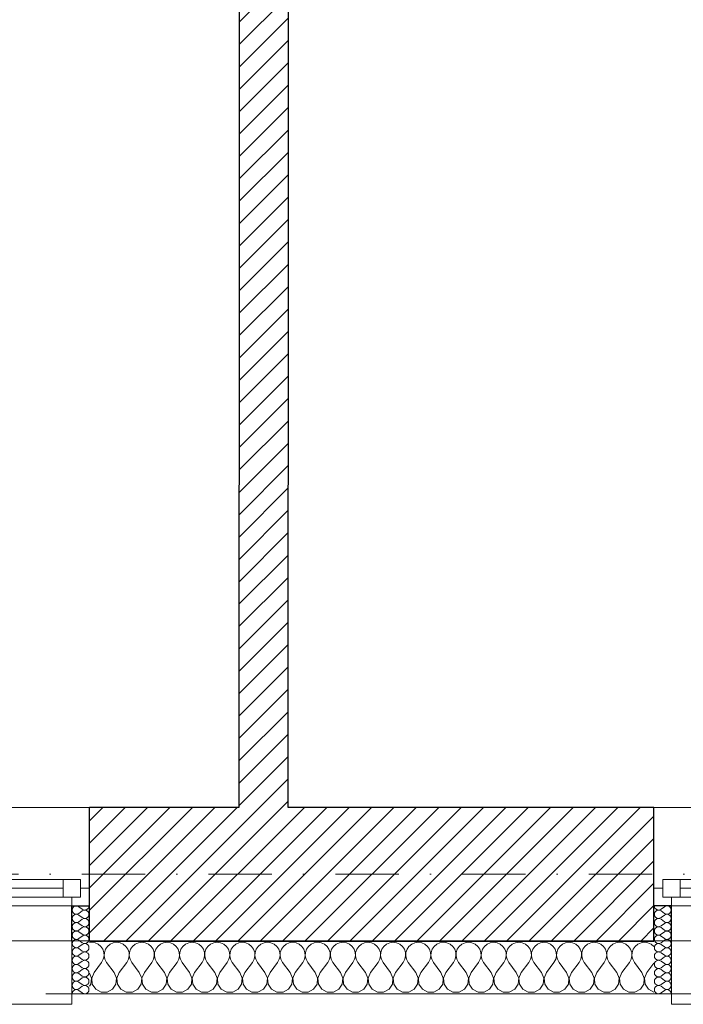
# Model space of a CAD drawing. Header units: millimetres. Extents: x -140780 to 266886, y -104422 to 233759.
# Tile 49 of 104: x 211581 to 213467, y 106825 to 109626. Entities that reach past the tile are written whole.
import ezdxf

# ---------------------------------------------------------------- set-up
doc = ezdxf.new("R2010")
doc.units = ezdxf.units.MM
doc.header["$MEASUREMENT"] = 0
doc.linetypes.add('Kropki i Kreski', pattern=[360, 180, -90, 0, -90])
doc.linetypes.add('Przerywana', pattern=[240, 120, -120])
for name, color, linetype in [('Konstrukcja - Siatki mod', 7, 'Continuous'), ('KR_INW', 7, 'Continuous'), ('NAPIS_SODON', 7, 'Continuous'), ('Okna ArchiCADa', 7, 'Continuous')]:
    doc.layers.add(name, color=color, linetype=linetype)
doc.layers.add('Konstrukcja - Siatki mod_Nr_pióra__48', color=7, linetype='Continuous', lineweight=15, true_color=0xa80f02)
doc.layers.add('KR_INW_Nr_pióra__102', color=7, linetype='Continuous', lineweight=5, true_color=0xcccccc)
for name, color, linetype, lineweight in [('KR_INW_Nr_pióra__101', 252, 'Continuous', 5), ('KR_INW_Nr_pióra__27', 7, 'Continuous', 25), ('KR_INW_Nr_pióra__47', 7, 'Continuous', 15), ('NAPIS_SODON_Nr_pióra__1', 7, 'Continuous', 13), ('Okna ArchiCADa_Nr_pióra__1', 7, 'Continuous', 13), ('Okna ArchiCADa_Nr_pióra__27', 7, 'Continuous', 25)]:
    doc.layers.add(name, color=color, linetype=linetype, lineweight=lineweight)
pattern_1 = [(45, (0, 0), (-31.819804, 31.819804), [])]

# ---------------------------------------------------------------- blocks, each defined once
blk = doc.blocks.new('Strop_1', base_point=(179225, 121523.3))
at = {"layer": 'NAPIS_SODON_Nr_pióra__1', "linetype": 'Continuous', "flags": 128}
blk.add_lwpolyline([(179225, 121523.3), (179225.9, 107003.8), (250898.3, 107008.3), (250897.4, 121527.8)], close=True, dxfattribs=at)
blk = doc.blocks.new('*X165')
at = {"layer": 'KR_INW_Nr_pióra__102', "linetype": 'Continuous'}
for p, q in [((211785.7, 107001.6), (211779.6, 107000.7)), ((211795.5, 107000.2), (211785.7, 107001.6)), ((211804.5, 106996.2), (211795.5, 107000.2)), ((211812.1, 106989.9), (211804.5, 106996.2)), ((211817.7, 106981.8), (211812.1, 106989.9)), ((211830.8, 106989.9), (211825.2, 106981.8)), ((211838.4, 106996.2), (211830.8, 106989.9)), ((211847.4, 107000.2), (211838.4, 106996.2)), ((211857.1, 107001.6), (211847.4, 107000.2)), ((211866.9, 107000.2), (211857.1, 107001.6)), ((211875.9, 106996.2), (211866.9, 107000.2)), ((211883.5, 106989.9), (211875.9, 106996.2)), ((211889.1, 106981.8), (211883.5, 106989.9)), ((211902.2, 106989.9), (211896.6, 106981.8)), ((211909.8, 106996.2), (211902.2, 106989.9)), ((211918.8, 107000.2), (211909.8, 106996.2)), ((211928.6, 107001.6), (211918.8, 107000.2)), ((211938.3, 107000.2), (211928.6, 107001.6)), ((211947.3, 106996.2), (211938.3, 107000.2)), ((211954.9, 106989.9), (211947.3, 106996.2)), ((211960.5, 106981.8), (211954.9, 106989.9)), ((211973.6, 106989.9), (211968.1, 106981.8)), ((211981.2, 106996.2), (211973.6, 106989.9)), ((211990.2, 107000.2), (211981.2, 106996.2)), ((212000, 107001.6), (211990.2, 107000.2)), ((212009.8, 107000.2), (212000, 107001.6)), ((212018.8, 106996.2), (212009.8, 107000.2)), ((212026.4, 106989.9), (212018.8, 106996.2)), ((212031.9, 106981.8), (212026.4, 106989.9)), ((212045.1, 106989.9), (212039.5, 106981.8)), ((212052.7, 106996.2), (212045.1, 106989.9)), ((212061.7, 107000.2), (212052.7, 106996.2)), ((212071.4, 107001.6), (212061.7, 107000.2)), ((212081.2, 107000.2), (212071.4, 107001.6)), ((212090.2, 106996.2), (212081.2, 107000.2)), ((212097.8, 106989.9), (212090.2, 106996.2)), ((212103.4, 106981.8), (212097.8, 106989.9)), ((212116.5, 106989.9), (212110.9, 106981.8)), ((212124.1, 106996.2), (212116.5, 106989.9)), ((212133.1, 107000.2), (212124.1, 106996.2)), ((212142.9, 107001.6), (212133.1, 107000.2)), ((212152.6, 107000.2), (212142.9, 107001.6)), ((212161.6, 106996.2), (212152.6, 107000.2)), ((212169.2, 106989.9), (212161.6, 106996.2)), ((212174.8, 106981.8), (212169.2, 106989.9)), ((212187.9, 106989.9), (212182.3, 106981.8)), ((212195.5, 106996.2), (212187.9, 106989.9)), ((212204.5, 107000.2), (212195.5, 106996.2)), ((212214.3, 107001.6), (212204.5, 107000.2)), ((212224, 107000.2), (212214.3, 107001.6)), ((212233.1, 106996.2), (212224, 107000.2)), ((212240.6, 106989.9), (212233.1, 106996.2)), ((212246.2, 106981.8), (212240.6, 106989.9)), ((212259.4, 106989.9), (212253.8, 106981.8)), ((212266.9, 106996.2), (212259.4, 106989.9)), ((212276, 107000.2), (212266.9, 106996.2)), ((212285.7, 107001.6), (212276, 107000.2)), ((212295.5, 107000.2), (212285.7, 107001.6)), ((212304.5, 106996.2), (212295.5, 107000.2)), ((212312.1, 106989.9), (212304.5, 106996.2)), ((212317.7, 106981.8), (212312.1, 106989.9)), ((212330.8, 106989.9), (212325.2, 106981.8)), ((212338.4, 106996.2), (212330.8, 106989.9)), ((212347.4, 107000.2), (212338.4, 106996.2)), ((212357.1, 107001.6), (212347.4, 107000.2)), ((212366.9, 107000.2), (212357.1, 107001.6)), ((212375.9, 106996.2), (212366.9, 107000.2)), ((212383.5, 106989.9), (212375.9, 106996.2)), ((212389.1, 106981.8), (212383.5, 106989.9)), ((212402.2, 106989.9), (212396.6, 106981.8)), ((212409.8, 106996.2), (212402.2, 106989.9)), ((212418.8, 107000.2), (212409.8, 106996.2)), ((212428.6, 107001.6), (212418.8, 107000.2)), ((212438.3, 107000.2), (212428.6, 107001.6)), ((212447.3, 106996.2), (212438.3, 107000.2)), ((212454.9, 106989.9), (212447.3, 106996.2)), ((212460.5, 106981.8), (212454.9, 106989.9)), ((212473.6, 106989.9), (212468.1, 106981.8)), ((212481.2, 106996.2), (212473.6, 106989.9)), ((212490.2, 107000.2), (212481.2, 106996.2)), ((212500, 107001.6), (212490.2, 107000.2)), ((212509.8, 107000.2), (212500, 107001.6)), ((212518.8, 106996.2), (212509.8, 107000.2)), ((212526.4, 106989.9), (212518.8, 106996.2)), ((212531.9, 106981.8), (212526.4, 106989.9)), ((212545.1, 106989.9), (212539.5, 106981.8)), ((212552.7, 106996.2), (212545.1, 106989.9)), ((212561.7, 107000.2), (212552.7, 106996.2)), ((212571.4, 107001.6), (212561.7, 107000.2)), ((212581.2, 107000.2), (212571.4, 107001.6)), ((212590.2, 106996.2), (212581.2, 107000.2)), ((212597.8, 106989.9), (212590.2, 106996.2)), ((212603.4, 106981.8), (212597.8, 106989.9)), ((212616.5, 106989.9), (212610.9, 106981.8)), ((212624.1, 106996.2), (212616.5, 106989.9)), ((212633.1, 107000.2), (212624.1, 106996.2)), ((212642.9, 107001.6), (212633.1, 107000.2)), ((212652.6, 107000.2), (212642.9, 107001.6)), ((212661.6, 106996.2), (212652.6, 107000.2)), ((212669.2, 106989.9), (212661.6, 106996.2)), ((212674.8, 106981.8), (212669.2, 106989.9)), ((212687.9, 106989.9), (212682.3, 106981.8)), ((212695.5, 106996.2), (212687.9, 106989.9)), ((212704.5, 107000.2), (212695.5, 106996.2)), ((212714.3, 107001.6), (212704.5, 107000.2)), ((212724, 107000.2), (212714.3, 107001.6)), ((212733.1, 106996.2), (212724, 107000.2)), ((212740.6, 106989.9), (212733.1, 106996.2)), ((212746.2, 106981.8), (212740.6, 106989.9)), ((212759.4, 106989.9), (212753.8, 106981.8)), ((212766.9, 106996.2), (212759.4, 106989.9)), ((212776, 107000.2), (212766.9, 106996.2)), ((212785.7, 107001.6), (212776, 107000.2)), ((212795.5, 107000.2), (212785.7, 107001.6)), ((212804.5, 106996.2), (212795.5, 107000.2)), ((212812.1, 106989.9), (212804.5, 106996.2)), ((212817.7, 106981.8), (212812.1, 106989.9)), ((212830.8, 106989.9), (212825.2, 106981.8)), ((212838.4, 106996.2), (212830.8, 106989.9)), ((212847.4, 107000.2), (212838.4, 106996.2)), ((212857.1, 107001.6), (212847.4, 107000.2)), ((212866.9, 107000.2), (212857.1, 107001.6)), ((212875.9, 106996.2), (212866.9, 107000.2)), ((212883.5, 106989.9), (212875.9, 106996.2)), ((212889.1, 106981.8), (212883.5, 106989.9)), ((212902.2, 106989.9), (212896.6, 106981.8)), ((212909.8, 106996.2), (212902.2, 106989.9)), ((212918.8, 107000.2), (212909.8, 106996.2)), ((212928.6, 107001.6), (212918.8, 107000.2)), ((212938.3, 107000.2), (212928.6, 107001.6)), ((212947.3, 106996.2), (212938.3, 107000.2)), ((212954.9, 106989.9), (212947.3, 106996.2)), ((212960.5, 106981.8), (212954.9, 106989.9)), ((212973.6, 106989.9), (212968.1, 106981.8)), ((212981.2, 106996.2), (212973.6, 106989.9)), ((212990.2, 107000.2), (212981.2, 106996.2)), ((213000, 107001.6), (212990.2, 107000.2)), ((213009.8, 107000.2), (213000, 107001.6)), ((213018.8, 106996.2), (213009.8, 107000.2)), ((213026.4, 106989.9), (213018.8, 106996.2)), ((213031.9, 106981.8), (213026.4, 106989.9)), ((213045.1, 106989.9), (213039.5, 106981.8)), ((213052.7, 106996.2), (213045.1, 106989.9)), ((213061.7, 107000.2), (213052.7, 106996.2)), ((213071.4, 107001.6), (213061.7, 107000.2)), ((213081.2, 107000.2), (213071.4, 107001.6)), ((213090.2, 106996.2), (213081.2, 107000.2)), ((213097.8, 106989.9), (213090.2, 106996.2)), ((213103.4, 106981.8), (213097.8, 106989.9)), ((213116.5, 106989.9), (213110.9, 106981.8)), ((213124.1, 106996.2), (213116.5, 106989.9)), ((213133.1, 107000.2), (213124.1, 106996.2)), ((213142.9, 107001.6), (213133.1, 107000.2)), ((213152.6, 107000.2), (213142.9, 107001.6)), ((213161.6, 106996.2), (213152.6, 107000.2)), ((213169.2, 106989.9), (213161.6, 106996.2)), ((213174.8, 106981.8), (213169.2, 106989.9)), ((213187.9, 106989.9), (213182.3, 106981.8)), ((213195.5, 106996.2), (213187.9, 106989.9)), ((213204.5, 107000.2), (213195.5, 106996.2)), ((213214.3, 107001.6), (213204.5, 107000.2)), ((213224, 107000.2), (213214.3, 107001.6)), ((213233.1, 106996.2), (213224, 107000.2)), ((213240.6, 106989.9), (213233.1, 106996.2)), ((213246.2, 106981.8), (213240.6, 106989.9)), ((213259.4, 106989.9), (213253.8, 106981.8)), ((213266.9, 106996.2), (213259.4, 106989.9)), ((213276, 107000.2), (213266.9, 106996.2)), ((213285.7, 107001.6), (213276, 107000.2)), ((213295.5, 107000.2), (213285.7, 107001.6)), ((213304.5, 106996.2), (213295.5, 107000.2)), ((213312.1, 106989.9), (213304.5, 106996.2)), ((213317.7, 106981.8), (213312.1, 106989.9)), ((213330.8, 106989.9), (213325.2, 106981.8)), ((213338.4, 106996.2), (213330.8, 106989.9)), ((213347.4, 107000.2), (213338.4, 106996.2)), ((213357.1, 107001.6), (213347.4, 107000.2)), ((213366.9, 107000.2), (213357.1, 107001.6)), ((213375.9, 106996.2), (213366.9, 107000.2)), ((213383.5, 106989.9), (213375.9, 106996.2)), ((213384, 106989.3), (213383.5, 106989.9)), ((211820.8, 106972.5), (211817.7, 106981.8)), ((211819.1, 106953.1), (211821.3, 106962.6)), ((211821.3, 106962.6), (211820.8, 106972.5)), ((211822.1, 106972.5), (211821.6, 106962.6)), ((211821.6, 106962.6), (211823.8, 106953.1)), ((211825.2, 106981.8), (211822.1, 106972.5)), ((211892.2, 106972.5), (211889.1, 106981.8)), ((211890.5, 106953.1), (211892.7, 106962.6)), ((211892.7, 106962.6), (211892.2, 106972.5)), ((211893.5, 106972.5), (211893, 106962.6)), ((211893, 106962.6), (211895.2, 106953.1)), ((211896.6, 106981.8), (211893.5, 106972.5)), ((211963.7, 106972.5), (211960.5, 106981.8)), ((211961.9, 106953.1), (211964.1, 106962.6)), ((211964.1, 106962.6), (211963.7, 106972.5)), ((211964.9, 106972.5), (211964.4, 106962.6)), ((211964.4, 106962.6), (211966.7, 106953.1)), ((211968.1, 106981.8), (211964.9, 106972.5)), ((212035.1, 106972.5), (212031.9, 106981.8)), ((212033.3, 106953.1), (212035.6, 106962.6)), ((212035.6, 106962.6), (212035.1, 106972.5)), ((212036.3, 106972.5), (212035.9, 106962.6)), ((212035.9, 106962.6), (212038.1, 106953.1)), ((212039.5, 106981.8), (212036.3, 106972.5)), ((212106.5, 106972.5), (212103.4, 106981.8)), ((212104.8, 106953.1), (212107, 106962.6)), ((212107, 106962.6), (212106.5, 106972.5)), ((212107.8, 106972.5), (212107.3, 106962.6)), ((212107.3, 106962.6), (212109.5, 106953.1)), ((212110.9, 106981.8), (212107.8, 106972.5)), ((212177.9, 106972.5), (212174.8, 106981.8)), ((212176.2, 106953.1), (212178.4, 106962.6)), ((212178.4, 106962.6), (212177.9, 106972.5)), ((212179.2, 106972.5), (212178.7, 106962.6)), ((212178.7, 106962.6), (212180.9, 106953.1)), ((212182.3, 106981.8), (212179.2, 106972.5)), ((212249.4, 106972.5), (212246.2, 106981.8)), ((212247.6, 106953.1), (212249.9, 106962.6)), ((212249.9, 106962.6), (212249.4, 106972.5)), ((212250.6, 106972.5), (212250.1, 106962.6)), ((212250.1, 106962.6), (212252.4, 106953.1)), ((212253.8, 106981.8), (212250.6, 106972.5)), ((212320.8, 106972.5), (212317.7, 106981.8)), ((212319.1, 106953.1), (212321.3, 106962.6)), ((212321.3, 106962.6), (212320.8, 106972.5)), ((212322.1, 106972.5), (212321.6, 106962.6)), ((212321.6, 106962.6), (212323.8, 106953.1)), ((212325.2, 106981.8), (212322.1, 106972.5)), ((212392.2, 106972.5), (212389.1, 106981.8)), ((212390.5, 106953.1), (212392.7, 106962.6)), ((212392.7, 106962.6), (212392.2, 106972.5)), ((212393.5, 106972.5), (212393, 106962.6)), ((212393, 106962.6), (212395.2, 106953.1)), ((212396.6, 106981.8), (212393.5, 106972.5)), ((212463.7, 106972.5), (212460.5, 106981.8)), ((212461.9, 106953.1), (212464.1, 106962.6)), ((212464.1, 106962.6), (212463.7, 106972.5)), ((212464.9, 106972.5), (212464.4, 106962.6)), ((212464.4, 106962.6), (212466.7, 106953.1)), ((212468.1, 106981.8), (212464.9, 106972.5)), ((212535.1, 106972.5), (212531.9, 106981.8)), ((212533.3, 106953.1), (212535.6, 106962.6)), ((212535.6, 106962.6), (212535.1, 106972.5)), ((212536.3, 106972.5), (212535.9, 106962.6)), ((212535.9, 106962.6), (212538.1, 106953.1)), ((212539.5, 106981.8), (212536.3, 106972.5)), ((212606.5, 106972.5), (212603.4, 106981.8)), ((212604.8, 106953.1), (212607, 106962.6)), ((212607, 106962.6), (212606.5, 106972.5)), ((212607.8, 106972.5), (212607.3, 106962.6)), ((212607.3, 106962.6), (212609.5, 106953.1)), ((212610.9, 106981.8), (212607.8, 106972.5)), ((212677.9, 106972.5), (212674.8, 106981.8)), ((212676.2, 106953.1), (212678.4, 106962.6)), ((212678.4, 106962.6), (212677.9, 106972.5)), ((212679.2, 106972.5), (212678.7, 106962.6)), ((212678.7, 106962.6), (212680.9, 106953.1)), ((212682.3, 106981.8), (212679.2, 106972.5)), ((212749.4, 106972.5), (212746.2, 106981.8)), ((212747.6, 106953.1), (212749.9, 106962.6)), ((212749.9, 106962.6), (212749.4, 106972.5)), ((212750.6, 106972.5), (212750.1, 106962.6)), ((212750.1, 106962.6), (212752.4, 106953.1)), ((212753.8, 106981.8), (212750.6, 106972.5)), ((212820.8, 106972.5), (212817.7, 106981.8)), ((212819.1, 106953.1), (212821.3, 106962.6)), ((212821.3, 106962.6), (212820.8, 106972.5)), ((212822.1, 106972.5), (212821.6, 106962.6)), ((212821.6, 106962.6), (212823.8, 106953.1)), ((212825.2, 106981.8), (212822.1, 106972.5)), ((212892.2, 106972.5), (212889.1, 106981.8)), ((212890.5, 106953.1), (212892.7, 106962.6)), ((212892.7, 106962.6), (212892.2, 106972.5)), ((212893.5, 106972.5), (212893, 106962.6)), ((212893, 106962.6), (212895.2, 106953.1)), ((212896.6, 106981.8), (212893.5, 106972.5)), ((212963.7, 106972.5), (212960.5, 106981.8)), ((212961.9, 106953.1), (212964.1, 106962.6)), ((212964.1, 106962.6), (212963.7, 106972.5)), ((212964.9, 106972.5), (212964.4, 106962.6)), ((212964.4, 106962.6), (212966.7, 106953.1)), ((212968.1, 106981.8), (212964.9, 106972.5)), ((213035.1, 106972.5), (213031.9, 106981.8)), ((213033.3, 106953.1), (213035.6, 106962.6)), ((213035.6, 106962.6), (213035.1, 106972.5)), ((213036.3, 106972.5), (213035.9, 106962.6)), ((213035.9, 106962.6), (213038.1, 106953.1)), ((213039.5, 106981.8), (213036.3, 106972.5)), ((213106.5, 106972.5), (213103.4, 106981.8)), ((213104.8, 106953.1), (213107, 106962.6)), ((213107, 106962.6), (213106.5, 106972.5)), ((213107.8, 106972.5), (213107.3, 106962.6)), ((213107.3, 106962.6), (213109.5, 106953.1)), ((213110.9, 106981.8), (213107.8, 106972.5)), ((213177.9, 106972.5), (213174.8, 106981.8)), ((213176.2, 106953.1), (213178.4, 106962.6)), ((213178.4, 106962.6), (213177.9, 106972.5)), ((213179.2, 106972.5), (213178.7, 106962.6)), ((213178.7, 106962.6), (213180.9, 106953.1)), ((213182.3, 106981.8), (213179.2, 106972.5)), ((213249.4, 106972.5), (213246.2, 106981.8)), ((213247.6, 106953.1), (213249.9, 106962.6)), ((213249.9, 106962.6), (213249.4, 106972.5)), ((213250.6, 106972.5), (213250.1, 106962.6)), ((213250.1, 106962.6), (213252.4, 106953.1)), ((213253.8, 106981.8), (213250.6, 106972.5)), ((213320.8, 106972.5), (213317.7, 106981.8)), ((213319.1, 106953.1), (213321.3, 106962.6)), ((213321.3, 106962.6), (213320.8, 106972.5)), ((213322.1, 106972.5), (213321.6, 106962.6)), ((213321.6, 106962.6), (213323.8, 106953.1)), ((213325.2, 106981.8), (213322.1, 106972.5)), ((211792.9, 106915.9), (211814.3, 106944.4)), ((211814.3, 106944.4), (211819.1, 106953.1)), ((211823.8, 106953.1), (211828.6, 106944.4)), ((211850, 106915.9), (211828.6, 106944.4)), ((211864.3, 106915.9), (211885.7, 106944.4)), ((211885.7, 106944.4), (211890.5, 106953.1)), ((211895.2, 106953.1), (211900, 106944.4)), ((211921.4, 106915.9), (211900, 106944.4)), ((211935.7, 106915.9), (211957.1, 106944.4)), ((211957.1, 106944.4), (211961.9, 106953.1)), ((211966.7, 106953.1), (211971.4, 106944.4)), ((211992.9, 106915.9), (211971.4, 106944.4)), ((212007.1, 106915.9), (212028.6, 106944.4)), ((212028.6, 106944.4), (212033.3, 106953.1)), ((212038.1, 106953.1), (212042.9, 106944.4)), ((212064.3, 106915.9), (212042.9, 106944.4)), ((212078.6, 106915.9), (212100, 106944.4)), ((212100, 106944.4), (212104.8, 106953.1)), ((212109.5, 106953.1), (212114.3, 106944.4)), ((212135.7, 106915.9), (212114.3, 106944.4)), ((212150, 106915.9), (212171.4, 106944.4)), ((212171.4, 106944.4), (212176.2, 106953.1)), ((212180.9, 106953.1), (212185.7, 106944.4)), ((212207.1, 106915.9), (212185.7, 106944.4)), ((212221.4, 106915.9), (212242.9, 106944.4)), ((212242.9, 106944.4), (212247.6, 106953.1)), ((212252.4, 106953.1), (212257.1, 106944.4)), ((212278.6, 106915.9), (212257.1, 106944.4)), ((212292.9, 106915.9), (212314.3, 106944.4)), ((212314.3, 106944.4), (212319.1, 106953.1)), ((212323.8, 106953.1), (212328.6, 106944.4)), ((212350, 106915.9), (212328.6, 106944.4)), ((212364.3, 106915.9), (212385.7, 106944.4)), ((212385.7, 106944.4), (212390.5, 106953.1)), ((212395.2, 106953.1), (212400, 106944.4)), ((212421.4, 106915.9), (212400, 106944.4)), ((212435.7, 106915.9), (212457.1, 106944.4)), ((212457.1, 106944.4), (212461.9, 106953.1)), ((212466.7, 106953.1), (212471.4, 106944.4)), ((212492.9, 106915.9), (212471.4, 106944.4)), ((212507.1, 106915.9), (212528.6, 106944.4)), ((212528.6, 106944.4), (212533.3, 106953.1)), ((212538.1, 106953.1), (212542.9, 106944.4)), ((212564.3, 106915.9), (212542.9, 106944.4)), ((212578.6, 106915.9), (212600, 106944.4)), ((212600, 106944.4), (212604.8, 106953.1)), ((212609.5, 106953.1), (212614.3, 106944.4)), ((212635.7, 106915.9), (212614.3, 106944.4)), ((212650, 106915.9), (212671.4, 106944.4)), ((212671.4, 106944.4), (212676.2, 106953.1)), ((212680.9, 106953.1), (212685.7, 106944.4)), ((212707.1, 106915.9), (212685.7, 106944.4)), ((212721.4, 106915.9), (212742.9, 106944.4)), ((212742.9, 106944.4), (212747.6, 106953.1)), ((212752.4, 106953.1), (212757.1, 106944.4)), ((212778.6, 106915.9), (212757.1, 106944.4)), ((212792.9, 106915.9), (212814.3, 106944.4)), ((212814.3, 106944.4), (212819.1, 106953.1)), ((212823.8, 106953.1), (212828.6, 106944.4)), ((212850, 106915.9), (212828.6, 106944.4)), ((212864.3, 106915.9), (212885.7, 106944.4)), ((212885.7, 106944.4), (212890.5, 106953.1)), ((212895.2, 106953.1), (212900, 106944.4)), ((212921.4, 106915.9), (212900, 106944.4)), ((212935.7, 106915.9), (212957.1, 106944.4)), ((212957.1, 106944.4), (212961.9, 106953.1)), ((212966.7, 106953.1), (212971.4, 106944.4)), ((212992.9, 106915.9), (212971.4, 106944.4)), ((213007.1, 106915.9), (213028.6, 106944.4)), ((213028.6, 106944.4), (213033.3, 106953.1)), ((213038.1, 106953.1), (213042.9, 106944.4)), ((213064.3, 106915.9), (213042.9, 106944.4)), ((213078.6, 106915.9), (213100, 106944.4)), ((213100, 106944.4), (213104.8, 106953.1)), ((213109.5, 106953.1), (213114.3, 106944.4)), ((213135.7, 106915.9), (213114.3, 106944.4)), ((213150, 106915.9), (213171.4, 106944.4)), ((213171.4, 106944.4), (213176.2, 106953.1)), ((213180.9, 106953.1), (213185.7, 106944.4)), ((213207.1, 106915.9), (213185.7, 106944.4)), ((213221.4, 106915.9), (213242.9, 106944.4)), ((213242.9, 106944.4), (213247.6, 106953.1)), ((213252.4, 106953.1), (213257.1, 106944.4)), ((213278.6, 106915.9), (213257.1, 106944.4)), ((213292.9, 106915.9), (213314.3, 106944.4)), ((213314.3, 106944.4), (213319.1, 106953.1)), ((213323.8, 106953.1), (213328.6, 106944.4)), ((213350, 106915.9), (213328.6, 106944.4)), ((213364.3, 106915.9), (213384, 106942.1)), ((211785.3, 106899.8), (211779.6, 106913.5)), ((211792.9, 106915.9), (211786.1, 106899.8)), ((211856.7, 106899.8), (211850, 106915.9)), ((211864.3, 106915.9), (211857.6, 106899.8)), ((211928.2, 106899.8), (211921.4, 106915.9)), ((211935.7, 106915.9), (211929, 106899.8)), ((211999.6, 106899.8), (211992.9, 106915.9)), ((212007.1, 106915.9), (212000.4, 106899.8)), ((212071, 106899.8), (212064.3, 106915.9)), ((212078.6, 106915.9), (212071.8, 106899.8)), ((212142.4, 106899.8), (212135.7, 106915.9)), ((212150, 106915.9), (212143.3, 106899.8)), ((212213.9, 106899.8), (212207.1, 106915.9)), ((212221.4, 106915.9), (212214.7, 106899.8)), ((212285.3, 106899.8), (212278.6, 106915.9)), ((212292.9, 106915.9), (212286.1, 106899.8)), ((212356.7, 106899.8), (212350, 106915.9)), ((212364.3, 106915.9), (212357.6, 106899.8)), ((212428.2, 106899.8), (212421.4, 106915.9)), ((212435.7, 106915.9), (212429, 106899.8)), ((212499.6, 106899.8), (212492.9, 106915.9)), ((212507.1, 106915.9), (212500.4, 106899.8)), ((212571, 106899.8), (212564.3, 106915.9)), ((212578.6, 106915.9), (212571.8, 106899.8)), ((212642.4, 106899.8), (212635.7, 106915.9)), ((212650, 106915.9), (212643.3, 106899.8)), ((212713.9, 106899.8), (212707.1, 106915.9)), ((212721.4, 106915.9), (212714.7, 106899.8)), ((212785.3, 106899.8), (212778.6, 106915.9)), ((212792.9, 106915.9), (212786.1, 106899.8)), ((212856.7, 106899.8), (212850, 106915.9)), ((212864.3, 106915.9), (212857.6, 106899.8)), ((212928.2, 106899.8), (212921.4, 106915.9)), ((212935.7, 106915.9), (212929, 106899.8)), ((212999.6, 106899.8), (212992.9, 106915.9)), ((213007.1, 106915.9), (213000.4, 106899.8)), ((213071, 106899.8), (213064.3, 106915.9)), ((213078.6, 106915.9), (213071.8, 106899.8)), ((213142.4, 106899.8), (213135.7, 106915.9)), ((213150, 106915.9), (213143.3, 106899.8)), ((213213.9, 106899.8), (213207.1, 106915.9)), ((213221.4, 106915.9), (213214.7, 106899.8)), ((213285.3, 106899.8), (213278.6, 106915.9)), ((213292.9, 106915.9), (213286.1, 106899.8)), ((213356.7, 106899.8), (213350, 106915.9)), ((213364.3, 106915.9), (213357.6, 106899.8)), ((211779.6, 106876.3), (211783.7, 106882.5)), ((211783.7, 106882.5), (211785.3, 106899.8)), ((211786.1, 106899.8), (211787.8, 106882.5)), ((211787.8, 106882.5), (211797.4, 106868)), ((211845.5, 106868), (211855.1, 106882.5)), ((211855.1, 106882.5), (211856.7, 106899.8)), ((211857.6, 106899.8), (211859.2, 106882.5)), ((211859.2, 106882.5), (211868.8, 106868)), ((211916.9, 106868), (211926.5, 106882.5)), ((211926.5, 106882.5), (211928.2, 106899.8)), ((211929, 106899.8), (211930.6, 106882.5)), ((211930.6, 106882.5), (211940.3, 106868)), ((211988.3, 106868), (211997.9, 106882.5)), ((211997.9, 106882.5), (211999.6, 106899.8)), ((212000.4, 106899.8), (212002.1, 106882.5)), ((212002.1, 106882.5), (212011.7, 106868)), ((212059.7, 106868), (212069.4, 106882.5)), ((212069.4, 106882.5), (212071, 106899.8)), ((212071.8, 106899.8), (212073.5, 106882.5)), ((212073.5, 106882.5), (212083.1, 106868)), ((212131.2, 106868), (212140.8, 106882.5)), ((212140.8, 106882.5), (212142.4, 106899.8)), ((212143.3, 106899.8), (212144.9, 106882.5)), ((212144.9, 106882.5), (212154.5, 106868)), ((212202.6, 106868), (212212.2, 106882.5)), ((212212.2, 106882.5), (212213.9, 106899.8)), ((212214.7, 106899.8), (212216.3, 106882.5)), ((212216.3, 106882.5), (212226, 106868)), ((212274, 106868), (212283.7, 106882.5)), ((212283.7, 106882.5), (212285.3, 106899.8)), ((212286.1, 106899.8), (212287.8, 106882.5)), ((212287.8, 106882.5), (212297.4, 106868)), ((212345.5, 106868), (212355.1, 106882.5)), ((212355.1, 106882.5), (212356.7, 106899.8)), ((212357.6, 106899.8), (212359.2, 106882.5)), ((212359.2, 106882.5), (212368.8, 106868)), ((212416.9, 106868), (212426.5, 106882.5)), ((212426.5, 106882.5), (212428.2, 106899.8)), ((212429, 106899.8), (212430.6, 106882.5)), ((212430.6, 106882.5), (212440.3, 106868)), ((212488.3, 106868), (212497.9, 106882.5)), ((212497.9, 106882.5), (212499.6, 106899.8)), ((212500.4, 106899.8), (212502.1, 106882.5)), ((212502.1, 106882.5), (212511.7, 106868)), ((212559.7, 106868), (212569.4, 106882.5)), ((212569.4, 106882.5), (212571, 106899.8)), ((212571.8, 106899.8), (212573.5, 106882.5)), ((212573.5, 106882.5), (212583.1, 106868)), ((212631.2, 106868), (212640.8, 106882.5)), ((212640.8, 106882.5), (212642.4, 106899.8)), ((212643.3, 106899.8), (212644.9, 106882.5)), ((212644.9, 106882.5), (212654.5, 106868)), ((212702.6, 106868), (212712.2, 106882.5)), ((212712.2, 106882.5), (212713.9, 106899.8)), ((212714.7, 106899.8), (212716.3, 106882.5)), ((212716.3, 106882.5), (212726, 106868)), ((212774, 106868), (212783.7, 106882.5)), ((212783.7, 106882.5), (212785.3, 106899.8)), ((212786.1, 106899.8), (212787.8, 106882.5)), ((212787.8, 106882.5), (212797.4, 106868)), ((212845.5, 106868), (212855.1, 106882.5)), ((212855.1, 106882.5), (212856.7, 106899.8)), ((212857.6, 106899.8), (212859.2, 106882.5)), ((212859.2, 106882.5), (212868.8, 106868)), ((212916.9, 106868), (212926.5, 106882.5)), ((212926.5, 106882.5), (212928.2, 106899.8)), ((212929, 106899.8), (212930.6, 106882.5)), ((212930.6, 106882.5), (212940.3, 106868)), ((212988.3, 106868), (212997.9, 106882.5)), ((212997.9, 106882.5), (212999.6, 106899.8)), ((213000.4, 106899.8), (213002.1, 106882.5)), ((213002.1, 106882.5), (213011.7, 106868)), ((213059.7, 106868), (213069.4, 106882.5)), ((213069.4, 106882.5), (213071, 106899.8)), ((213071.8, 106899.8), (213073.5, 106882.5)), ((213073.5, 106882.5), (213083.1, 106868)), ((213131.2, 106868), (213140.8, 106882.5)), ((213140.8, 106882.5), (213142.4, 106899.8)), ((213143.3, 106899.8), (213144.9, 106882.5)), ((213144.9, 106882.5), (213154.5, 106868)), ((213202.6, 106868), (213212.2, 106882.5)), ((213212.2, 106882.5), (213213.9, 106899.8)), ((213214.7, 106899.8), (213216.3, 106882.5)), ((213216.3, 106882.5), (213226, 106868)), ((213274, 106868), (213283.7, 106882.5)), ((213283.7, 106882.5), (213285.3, 106899.8)), ((213286.1, 106899.8), (213287.8, 106882.5)), ((213287.8, 106882.5), (213297.4, 106868)), ((213345.5, 106868), (213355.1, 106882.5)), ((213355.1, 106882.5), (213356.7, 106899.8)), ((213357.6, 106899.8), (213359.2, 106882.5)), ((213359.2, 106882.5), (213368.8, 106868)), ((211797.4, 106868), (211812.7, 106859.8)), ((211812.7, 106859.8), (211830.1, 106859.8)), ((211830.1, 106859.8), (211845.5, 106868)), ((211868.8, 106868), (211884.2, 106859.8)), ((211884.2, 106859.8), (211901.6, 106859.8)), ((211901.6, 106859.8), (211916.9, 106868)), ((211940.3, 106868), (211955.6, 106859.8)), ((211955.6, 106859.8), (211973, 106859.8)), ((211973, 106859.8), (211988.3, 106868)), ((212011.7, 106868), (212027, 106859.8)), ((212027, 106859.8), (212044.4, 106859.8)), ((212044.4, 106859.8), (212059.7, 106868)), ((212083.1, 106868), (212098.4, 106859.8)), ((212098.4, 106859.8), (212115.8, 106859.8)), ((212115.8, 106859.8), (212131.2, 106868)), ((212154.5, 106868), (212169.9, 106859.8)), ((212169.9, 106859.8), (212187.3, 106859.8)), ((212187.3, 106859.8), (212202.6, 106868)), ((212226, 106868), (212241.3, 106859.8)), ((212241.3, 106859.8), (212258.7, 106859.8)), ((212258.7, 106859.8), (212274, 106868)), ((212297.4, 106868), (212312.7, 106859.8)), ((212312.7, 106859.8), (212330.1, 106859.8)), ((212330.1, 106859.8), (212345.5, 106868)), ((212368.8, 106868), (212384.2, 106859.8)), ((212384.2, 106859.8), (212401.6, 106859.8)), ((212401.6, 106859.8), (212416.9, 106868)), ((212440.3, 106868), (212455.6, 106859.8)), ((212455.6, 106859.8), (212473, 106859.8)), ((212473, 106859.8), (212488.3, 106868)), ((212511.7, 106868), (212527, 106859.8)), ((212527, 106859.8), (212544.4, 106859.8)), ((212544.4, 106859.8), (212559.7, 106868)), ((212583.1, 106868), (212598.4, 106859.8)), ((212598.4, 106859.8), (212615.8, 106859.8)), ((212615.8, 106859.8), (212631.2, 106868)), ((212654.5, 106868), (212669.9, 106859.8)), ((212669.9, 106859.8), (212687.3, 106859.8)), ((212687.3, 106859.8), (212702.6, 106868)), ((212726, 106868), (212741.3, 106859.8)), ((212741.3, 106859.8), (212758.7, 106859.8)), ((212758.7, 106859.8), (212774, 106868)), ((212797.4, 106868), (212812.7, 106859.8)), ((212812.7, 106859.8), (212830.1, 106859.8)), ((212830.1, 106859.8), (212845.5, 106868)), ((212868.8, 106868), (212884.2, 106859.8)), ((212884.2, 106859.8), (212901.6, 106859.8)), ((212901.6, 106859.8), (212916.9, 106868)), ((212940.3, 106868), (212955.6, 106859.8)), ((212955.6, 106859.8), (212973, 106859.8)), ((212973, 106859.8), (212988.3, 106868)), ((213011.7, 106868), (213027, 106859.8)), ((213027, 106859.8), (213044.4, 106859.8)), ((213044.4, 106859.8), (213059.7, 106868)), ((213083.1, 106868), (213098.4, 106859.8)), ((213098.4, 106859.8), (213115.8, 106859.8)), ((213115.8, 106859.8), (213131.2, 106868)), ((213154.5, 106868), (213169.9, 106859.8)), ((213169.9, 106859.8), (213187.3, 106859.8)), ((213187.3, 106859.8), (213202.6, 106868)), ((213226, 106868), (213241.3, 106859.8)), ((213241.3, 106859.8), (213258.7, 106859.8)), ((213258.7, 106859.8), (213274, 106868)), ((213297.4, 106868), (213312.7, 106859.8)), ((213312.7, 106859.8), (213330.1, 106859.8)), ((213330.1, 106859.8), (213345.5, 106868)), ((213368.8, 106868), (213384, 106859.9))]:
    blk.add_line(p, q, dxfattribs=at)
blk = doc.blocks.new('*X203')
at = {"layer": 'KR_INW_Nr_pióra__102', "linetype": 'Continuous'}
for p, q in [((211759.3, 107095.6), (211749.8, 107102.8)), ((211759.3, 107090.9), (211749.8, 107083.7)), ((211759.3, 107071.8), (211749.8, 107079)), ((211759.3, 107067), (211749.8, 107059.9)), ((211759.3, 107048), (211749.8, 107055.1)), ((211759.3, 107043.2), (211749.8, 107036.1)), ((211759.3, 107024.2), (211749.8, 107031.3)), ((211759.3, 107019.4), (211749.8, 107012.3)), ((211759.3, 107000.4), (211749.8, 107007.5)), ((211759.3, 106995.6), (211749.8, 106988.5)), ((211759.3, 106976.6), (211749.8, 106983.7)), ((211759.3, 106971.8), (211749.8, 106964.7)), ((211759.3, 106952.8), (211749.8, 106959.9)), ((211759.3, 106948), (211749.8, 106940.9)), ((211759.3, 106929), (211749.8, 106936.1)), ((211759.3, 106924.2), (211749.8, 106917)), ((211759.3, 106905.1), (211749.8, 106912.3)), ((211759.3, 106900.4), (211749.8, 106893.2)), ((211759.3, 106881.3), (211749.8, 106888.5)), ((211759.3, 106876.6), (211749.8, 106869.4)), ((211759.3, 106857.5), (211749.8, 106864.7))]:
    blk.add_line(p, q, dxfattribs=at)
for centre, start, end in [((211742.7, 107093.2), 53.1301, 180), ((211766.5, 107105.1), 233.1301, 0), ((211742.7, 107093.2), 180, 306.8699), ((211742.7, 107069.4), 53.1301, 180), ((211742.7, 107069.4), 180, 306.8699), ((211766.5, 107081.3), 233.1301, 126.8699), ((211766.5, 107057.5), 233.1301, 126.8699), ((211742.7, 107045.6), 53.1301, 180), ((211742.7, 107045.6), 180, 306.8699), ((211766.5, 107033.7), 233.1301, 126.8699), ((211742.7, 107021.8), 53.1301, 180), ((211742.7, 107021.8), 180, 306.8699), ((211766.5, 107009.9), 233.1301, 126.8699), ((211742.7, 106998), 53.1301, 180), ((211742.7, 106998), 180, 306.8699), ((211742.7, 106974.2), 53.1301, 180), ((211766.5, 106986.1), 233.1301, 126.8699), ((211742.7, 106974.2), 180, 306.8699), ((211742.7, 106950.4), 53.1301, 180), ((211766.5, 106962.3), 233.1301, 126.8699), ((211742.7, 106950.4), 180, 306.8699), ((211742.7, 106926.6), 53.1301, 180), ((211766.5, 106938.5), 233.1301, 126.8699), ((211742.7, 106926.6), 180, 306.8699), ((211742.7, 106902.8), 53.1301, 180), ((211742.7, 106902.8), 180, 306.8699), ((211766.5, 106914.7), 233.1301, 126.8699), ((211766.5, 106890.9), 233.1301, 126.8699), ((211742.7, 106879), 53.1301, 180), ((211742.7, 106879), 180, 306.8699), ((211766.5, 106867), 233.1301, 126.8699), ((211742.7, 106855.1), 53.1301, 180)]:
    blk.add_arc(centre, 11.9, start, end, dxfattribs=at)
blk = doc.blocks.new('*X204')
at = {"layer": 'KR_INW_Nr_pióra__102', "linetype": 'Continuous'}
for p, q in [((213404.2, 107095.6), (213413.7, 107102.8)), ((213404.2, 107090.9), (213413.7, 107083.7)), ((213404.2, 107071.8), (213413.7, 107079)), ((213404.2, 107067), (213413.7, 107059.9)), ((213404.2, 107048), (213413.7, 107055.1)), ((213404.2, 107043.2), (213413.7, 107036.1)), ((213404.2, 107024.2), (213413.7, 107031.3)), ((213404.2, 107019.4), (213413.7, 107012.3)), ((213404.2, 107000.4), (213413.7, 107007.5)), ((213404.2, 106995.6), (213413.7, 106988.5)), ((213404.2, 106976.6), (213413.7, 106983.7)), ((213404.2, 106971.8), (213413.7, 106964.7)), ((213404.2, 106952.8), (213413.7, 106959.9)), ((213404.2, 106948), (213413.7, 106940.9)), ((213404.2, 106929), (213413.7, 106936.1)), ((213404.2, 106924.2), (213413.7, 106917)), ((213404.2, 106905.1), (213413.7, 106912.3)), ((213404.2, 106900.4), (213413.7, 106893.2)), ((213404.2, 106881.3), (213413.7, 106888.5)), ((213404.2, 106876.6), (213413.7, 106869.4)), ((213404.2, 106857.5), (213413.7, 106864.7))]:
    blk.add_line(p, q, dxfattribs=at)
for centre, start, end in [((213397.1, 107105.1), 180, 306.8699), ((213420.9, 107093.2), 0, 126.8699), ((213397.1, 107081.3), 53.1301, 306.8699), ((213397.1, 107057.5), 53.1301, 306.8699), ((213420.9, 107093.2), 233.1301, 0), ((213420.9, 107069.4), 0, 126.8699), ((213420.9, 107069.4), 233.1301, 0), ((213397.1, 107033.7), 53.1301, 306.8699), ((213420.9, 107045.6), 0, 126.8699), ((213420.9, 107045.6), 233.1301, 0), ((213397.1, 107009.9), 53.1301, 306.8699), ((213420.9, 107021.8), 0, 126.8699), ((213420.9, 107021.8), 233.1301, 0), ((213397.1, 106986.1), 53.1301, 306.8699), ((213420.9, 106998), 0, 126.8699), ((213420.9, 106998), 233.1301, 0), ((213420.9, 106974.2), 0, 126.8699), ((213397.1, 106962.3), 53.1301, 306.8699), ((213420.9, 106974.2), 233.1301, 0), ((213420.9, 106950.4), 0, 126.8699), ((213397.1, 106938.5), 53.1301, 306.8699), ((213420.9, 106950.4), 233.1301, 0), ((213420.9, 106926.6), 0, 126.8699), ((213397.1, 106914.7), 53.1301, 306.8699), ((213397.1, 106890.9), 53.1301, 306.8699), ((213420.9, 106926.6), 233.1301, 0), ((213420.9, 106902.8), 0, 126.8699), ((213420.9, 106902.8), 233.1301, 0), ((213397.1, 106867), 53.1301, 306.8699), ((213420.9, 106879), 0, 126.8699), ((213420.9, 106879), 233.1301, 0), ((213420.9, 106855.1), 0, 126.8699)]:
    blk.add_arc(centre, 11.9, start, end, dxfattribs=at)
blk = doc.blocks.new('Okno dwuskrzydłowe 19_5')
at = {"layer": 'Okna ArchiCADa_Nr_pióra__1', "linetype": 'Continuous'}
for p, q in [((-566.8, 230), (566.8, 230)), ((-566.8, 0), (-541.8, 0)), ((-541.8, 25), (-491.8, 25)), ((-541.8, -25), (-541.8, 25)), ((-541.8, 0), (-541.8, -25)), ((-491.8, 25), (-50, 25)), ((-491.8, 25), (-491.8, -25)), ((-491.8, 25), (-50, 25)), ((-491.8, 0), (-50, 0)), ((-50, -25), (-50, 25)), ((-50, 25), (0, 25)), ((0, 25), (0, -25)), ((0, 25), (50, 25)), ((0, -25), (0, 25)), ((50, 25), (491.8, 25)), ((50, 25), (50, -25)), ((50, 25), (491.8, 25)), ((50, 0), (491.8, 0)), ((491.8, -25), (491.8, 25)), ((491.8, 25), (541.8, 25)), ((541.8, 25), (541.8, -25)), ((541.8, -25), (541.8, 0)), ((541.8, 0), (566.8, 0)), ((-541.8, -25), (-516.8, -25)), ((-491.8, -25), (-541.8, -25)), ((-516.8, -25), (-516.8, -50)), ((-50, -25), (-491.8, -25)), ((0, -25), (-50, -25)), ((50, -25), (0, -25)), ((491.8, -25), (50, -25)), ((541.8, -25), (491.8, -25)), ((516.8, -50), (516.8, -25)), ((516.8, -25), (541.8, -25)), ((-516.8, -50), (-566.8, -50)), ((0, -50), (-516.8, -50)), ((516.8, -50), (0, -50)), ((566.8, -50), (516.8, -50)), ((-516.8, -300), (-516.8, -330)), ((516.8, -330), (516.8, -300)), ((-516.8, -330), (516.8, -330))]:
    blk.add_line(p, q, dxfattribs=at)
at = {"layer": 'Okna ArchiCADa_Nr_pióra__1', "linetype": 'Przerywana'}
blk.add_line((-516.8, -300), (516.8, -300), dxfattribs=at)
at = {"layer": 'Okna ArchiCADa_Nr_pióra__27', "linetype": 'Continuous'}
for p, q in [((-566.8, -50), (-566.8, 0)), ((566.8, -50), (566.8, 0)), ((-516.8, -50), (-566.8, -50)), ((516.8, -50), (566.8, -50))]:
    blk.add_line(p, q, dxfattribs=at)
blk = doc.blocks.new('Ściana_3', base_point=(179075.1, 106855.1))
at = {"layer": 'KR_INW_Nr_pióra__101', "linetype": 'Continuous'}
h = blk.add_hatch(dxfattribs=at)
h.set_pattern_fill('Cegła_licówka', color=256, style=0, pattern_type=2)
h.set_pattern_definition(pattern_1)
h.paths.add_polyline_path([(211779.6, 107105.1), (211779.6, 107005.1), (213384, 107005.1), (213384, 107105.1), (213384, 107155.1), (213384, 107385.1), (211779.6, 107385.1), (211779.6, 107155.1)])
at = {"layer": 'KR_INW_Nr_pióra__27', "linetype": 'Continuous'}
for p, q in [((211779.6, 107155.1), (211779.6, 107385.1)), ((213384, 107155.1), (213384, 107385.1)), ((211779.6, 107105.1), (211779.6, 107155.1)), ((213384, 107105.1), (213384, 107155.1)), ((211729.6, 107005.1), (211729.6, 107105.1)), ((211729.6, 107105.1), (211779.6, 107105.1)), ((211779.6, 107005.1), (211779.6, 107105.1)), ((213384, 107005.1), (213384, 107105.1)), ((213434, 107105.1), (213384, 107105.1)), ((213434, 107005.1), (213434, 107105.1)), ((211779.6, 107005.1), (213384, 107005.1))]:
    blk.add_line(p, q, dxfattribs=at)
at = {"layer": 'KR_INW_Nr_pióra__27', "linetype": 'Continuous', "flags": 128}
for points in [[(212204.4, 107385.1), (211779.6, 107385.1)], [(213384, 107385.1), (212344.4, 107385.1)]]:
    blk.add_lwpolyline(points, dxfattribs=at)
at = {"layer": 'KR_INW_Nr_pióra__47', "linetype": 'Continuous'}
for p, q in [((211779.6, 107105.1), (211729.6, 107105.1)), ((211729.6, 107105.1), (211729.6, 106855.1)), ((213384, 107105.1), (213434, 107105.1)), ((213434, 107105.1), (213434, 106855.1)), ((211729.6, 106855.1), (211729.6, 107005.1)), ((213434, 106855.1), (213434, 107005.1)), ((211779.6, 106855.1), (211729.6, 106855.1)), ((213384, 106855.1), (213434, 106855.1))]:
    blk.add_line(p, q, dxfattribs=at)
at = {"layer": 'KR_INW_Nr_pióra__47', "linetype": 'Continuous', "flags": 128}
blk.add_lwpolyline([(211779.6, 106855.1), (213384, 106855.1)], dxfattribs=at)
at = {"layer": 'KR_INW'}
for name in ['*X203', '*X204', '*X165']:
    blk.add_blockref(name, (0, 0), dxfattribs=at)
at = {"layer": 'Okna ArchiCADa', "color": 21, "linetype": 'Continuous', "lineweight": 13, "true_color": 0xff9955, "zscale": 1000}
for p in [(211212.8, 107155.1), (213950.7, 107155.1)]:
    blk.add_blockref('Okno dwuskrzydłowe 19_5', p, dxfattribs=at)
blk = doc.blocks.new('Ściana_66', base_point=(212344.1, 106855.1))
at = {"layer": 'KR_INW_Nr_pióra__101', "linetype": 'Continuous'}
h = blk.add_hatch(dxfattribs=at)
h.set_pattern_fill('Cegła_licówka', color=256, style=0, pattern_type=2)
h.set_pattern_definition(pattern_1)
h.paths.add_polyline_path([(212344.4, 107385.1), (212346.4, 111055.3), (212206.4, 111055.3), (212204.4, 107385.1)])
at = {"layer": 'KR_INW_Nr_pióra__27', "linetype": 'Continuous', "flags": 128}
for points in [[(212206.4, 111055.3), (212204.4, 107385.1)], [(212344.4, 107385.1), (212346.4, 111055.3)]]:
    blk.add_lwpolyline(points, dxfattribs=at)
blk = doc.blocks.new('Standardowy znacznik siatki_10')
at = {"layer": 'Konstrukcja - Siatki mod_Nr_pióra__48', "linetype": 'Kropki i Kreski'}
blk.add_line((1000, 0), (72912, 0), dxfattribs=at)

msp = doc.modelspace()

# ---------------------------------------------------------------- block references
at = {"layer": 'Konstrukcja - Siatki mod', "color": 8, "linetype": 'Continuous', "lineweight": 13, "zscale": 1000}
msp.add_blockref('Standardowy znacznik siatki_10', (177989.3, 107195.1), dxfattribs=at)
at = {"layer": 'KR_INW'}
for name, p in [('Ściana_66', (212344.1, 106855.1)), ('Ściana_3', (179075.1, 106855.1))]:
    msp.add_blockref(name, p, dxfattribs=at)
at = {"layer": 'NAPIS_SODON', "linetype": 'Continuous'}
msp.add_blockref('Strop_1', (179225, 121523.3), dxfattribs=at)

doc.saveas('drawing.dxf')
